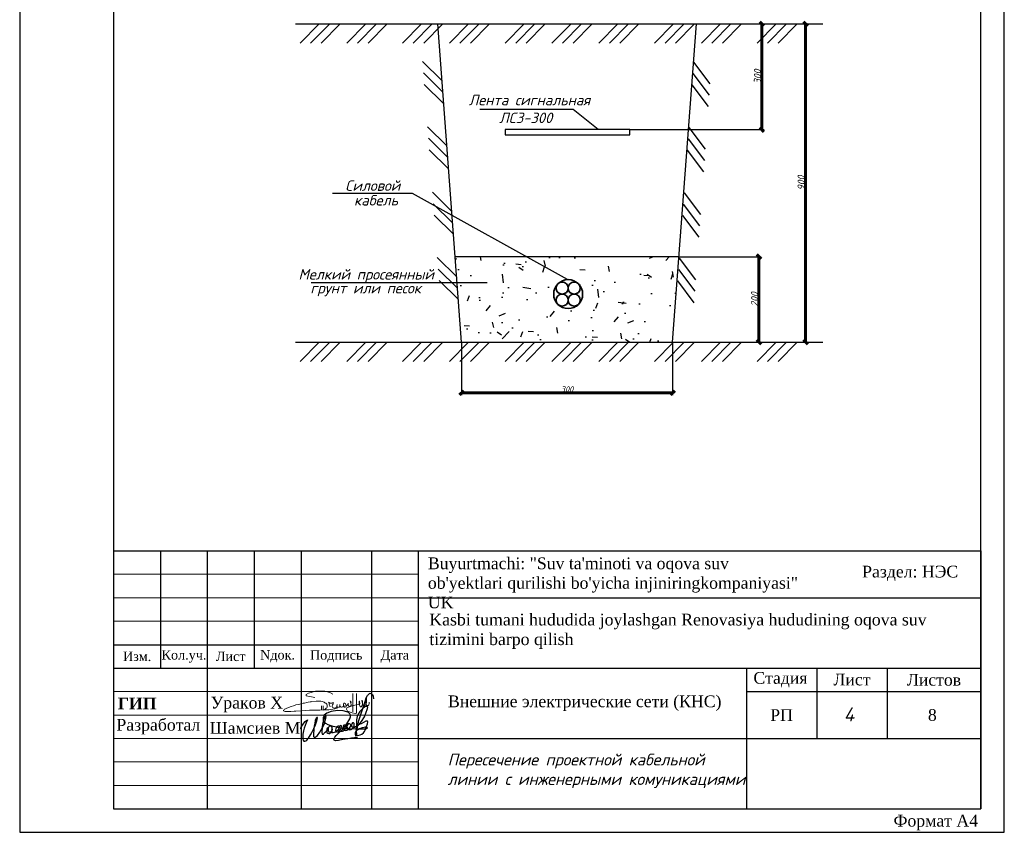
# Model space of a CAD drawing. Header units: metres. Extents: x 705573 to 711566, y 4301675 to 4311183.
# Tile 47 of 256: x 709773 to 709983, y 4301675 to 4301848. Entities that reach past the tile are written whole.
import ezdxf

# ---------------------------------------------------------------- set-up
doc = ezdxf.new("R2010")
doc.units = ezdxf.units.M
doc.header["$LTSCALE"] = 0.5
doc.header["$PDMODE"] = 35
doc.header["$PDSIZE"] = 0.3
for name, color, linetype, lineweight in [('Графа', 7, 'Continuous', 30), ('Графа 20', 7, 'Continuous', 20), ('ПЛАН', 250, 'Continuous', 30), ('Слой размерная', 7, 'Continuous', 13), ('Формат', 7, 'Continuous', 25)]:
    doc.layers.add(name, color=color, linetype=linetype, lineweight=lineweight)
doc.layers.add('Таблицы', color=7, linetype='Continuous')
doc.layers.add('Титульный лист', color=7, linetype='Continuous')
doc.styles.add('Arial UPS', font='times.ttf', dxfattribs={"height": 2.5})
doc.styles.add('ISO', font='isocpeui.ttf')
doc.styles.add('ISOCPEUR текстовый', font='isocpeur.ttf', dxfattribs={"width": 0.8, "oblique": 15})
doc.styles.get("Standard").update_dxf_attribs({"font": 'times.ttf'})
doc.styles.add('Style-RUSSIAN_1251 I 0.32289', font='isocpeui.ttf')
doc.styles.add('Times new roman', font='timesbd.ttf', dxfattribs={"height": 3})
doc.styles.add('ГОСТ1250', font='isocpeui.ttf', dxfattribs={"height": 1200})
doc.dimstyles.new('Copy of 1000_1', dxfattribs={"dimtxt": 1200, "dimasz": 900, "dimexe": 500, "dimexo": 100, "dimgap": 200, "dimtad": 1, "dimdec": 1, "dimlfac": 0.001, "dimzin": 0, "dimdsep": 46, "dimtxsty": 'ГОСТ1250', "dimblk": 'OBLIQUE', "dimcen": 0.09, "dimclrd": 1, "dimclre": 1, "dimclrt": 1, "dimadec": 0, "dimazin": 0, "dimtfac": 1, "dimtdec": 1, "dimtmove": 0, "dimatfit": 3, "dimldrblk": 'OBLIQUE', "dimfxl": 1, "dimtolj": 1, "dimtzin": 0, "dimlwe": -1, "dimarcsym": 0})

# ---------------------------------------------------------------- blocks, each defined once
blk = doc.blocks.new('fref')
at = {"lineweight": 35, "ltscale": 100}
for centre, radius in [((354788.7762435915, 84760.4824886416), 313.81439695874), ((354658.7665333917, 84890.49219884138), 130.0097101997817), ((354918.7859537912, 84890.49219884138), 130.0097101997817), ((354658.7665333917, 84630.47277844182), 130.0097101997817), ((354918.7859537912, 84630.47277844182), 130.0097101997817)]:
    blk.add_circle(centre, radius, dxfattribs=at)
blk = doc.blocks.new('_Oblique')
at = {"color": 0, "linetype": 'ByBlock', "lineweight": -2}
blk.add_line((-0.5, -0.5), (0.5, 0.5), dxfattribs=at)
blk = doc.blocks.new('*D156')
at = {"color": 1, "ltscale": 100, "transparency": 16777216}
for p, q in [((9551258.754780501, -726887.8078120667), (9551258.754780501, -738112.5468757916)), ((9596258.754780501, -726887.8078120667), (9596258.754780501, -738112.5468757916))]:
    blk.add_line(p, q, dxfattribs=at)
at = {"color": 1, "lineweight": -2, "ltscale": 100, "transparency": 16777216}
blk.add_line((9551258.754780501, -737612.5468757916), (9596258.754780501, -737612.5468757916), dxfattribs=at)
at = {"layer": 'Defpoints', "color": 0, "lineweight": 60, "ltscale": 100, "transparency": 16777216}
for p in [(9551258.754780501, -726787.8078120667), (9596258.754780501, -726787.8078120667), (9596258.754780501, -737612.5468757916)]:
    blk.add_point(p, dxfattribs=at)
at = {"color": 1, "lineweight": -2, "ltscale": 100, "transparency": 16777216, "xscale": 900, "yscale": 900, "zscale": 900, "rotation": 180}
blk.add_blockref('_Oblique', (9551258.754780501, -737612.5468757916), dxfattribs=at)
at = {"color": 1, "lineweight": -2, "ltscale": 100, "transparency": 16777216, "xscale": 900, "yscale": 900, "zscale": 900}
blk.add_blockref('_Oblique', (9596258.754780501, -737612.5468757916), dxfattribs=at)
at = {"color": 1, "ltscale": 100, "transparency": 16777216, "insert": (9573758.754780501, -736812.5468757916), "char_height": 1200, "attachment_point": 5, "style": 'ГОСТ1250'}
blk.add_mtext('\\A1;300', dxfattribs=at)
blk = doc.blocks.new('*D157')
at = {"color": 1, "ltscale": 100, "transparency": 16777216}
for p, q in [((9587234.139346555, -658933.3242392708), (9615790.323280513, -658933.3242392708)), ((9587234.139346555, -681483.085726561), (9615790.323280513, -681483.085726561))]:
    blk.add_line(p, q, dxfattribs=at)
at = {"color": 1, "lineweight": -2, "ltscale": 100, "transparency": 16777216}
blk.add_line((9615290.323280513, -681483.085726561), (9615290.323280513, -658933.3242392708), dxfattribs=at)
at = {"layer": 'Defpoints', "color": 0, "lineweight": 60, "ltscale": 100, "transparency": 16777216}
for p in [(9587134.139346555, -658933.3242392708), (9615290.323280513, -658933.3242392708), (9587134.139346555, -681483.085726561)]:
    blk.add_point(p, dxfattribs=at)
at = {"color": 1, "lineweight": -2, "ltscale": 100, "transparency": 16777216, "xscale": 900, "yscale": 900, "zscale": 900}
for p, rotation in [((9615290.323280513, -658933.3242392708), 90), ((9615290.323280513, -681483.085726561), 270)]:
    blk.add_blockref('_Oblique', p, dxfattribs=dict(at, rotation=rotation))
at = {"color": 1, "ltscale": 100, "transparency": 16777216, "insert": (9614340.323280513, -670208.2049829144), "char_height": 1200, "attachment_point": 5, "rotation": 90, "style": 'ГОСТ1250'}
blk.add_mtext('\\A1;{\\H1.25x;300}', dxfattribs=at)
blk = doc.blocks.new('*D158')
at = {"color": 1, "ltscale": 100, "transparency": 16777216}
for p, q in [((9597727.636407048, -708577.9759631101), (9615186.94309938, -708577.9759631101)), ((9596358.754780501, -726787.8078120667), (9615186.94309938, -726787.8078120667))]:
    blk.add_line(p, q, dxfattribs=at)
at = {"color": 1, "lineweight": -2, "ltscale": 100, "transparency": 16777216}
blk.add_line((9614686.94309938, -726787.8078120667), (9614686.94309938, -708577.9759631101), dxfattribs=at)
at = {"layer": 'Defpoints', "color": 0, "lineweight": 60, "ltscale": 100, "transparency": 16777216}
for p in [(9597627.636407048, -708577.9759631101), (9614686.94309938, -708577.9759631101), (9596258.754780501, -726787.8078120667)]:
    blk.add_point(p, dxfattribs=at)
at = {"color": 1, "lineweight": -2, "ltscale": 100, "transparency": 16777216, "xscale": 900, "yscale": 900, "zscale": 900}
for p, rotation in [((9614686.94309938, -708577.9759631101), 90), ((9614686.94309938, -726787.8078120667), 270)]:
    blk.add_blockref('_Oblique', p, dxfattribs=dict(at, rotation=rotation))
at = {"color": 1, "ltscale": 100, "transparency": 16777216, "insert": (9613736.94309938, -717682.8918875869), "char_height": 1200, "attachment_point": 5, "rotation": 90, "style": 'ГОСТ1250'}
blk.add_mtext('\\A1;{\\H1.25x;200}', dxfattribs=at)
blk = doc.blocks.new('*D159')
at = {"color": 1, "ltscale": 100, "transparency": 16777216}
for p, q in [((9624520.822069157, -658933.3242392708), (9624120.822069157, -658933.3242392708)), ((9624520.822069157, -726787.8078120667), (9624120.822069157, -726787.8078120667))]:
    blk.add_line(p, q, dxfattribs=at)
at = {"color": 1, "lineweight": -2, "ltscale": 100, "transparency": 16777216}
blk.add_line((9624620.822069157, -726787.8078120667), (9624620.822069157, -658933.3242392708), dxfattribs=at)
at = {"layer": 'Defpoints', "color": 0, "lineweight": 60, "ltscale": 100, "transparency": 16777216}
for p in [(9624620.822069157, -658933.3242392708), (9624620.822069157, -658933.3242392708), (9624620.822069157, -726787.8078120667)]:
    blk.add_point(p, dxfattribs=at)
at = {"color": 1, "lineweight": -2, "ltscale": 100, "transparency": 16777216, "xscale": 900, "yscale": 900, "zscale": 900}
for p, rotation in [((9624620.822069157, -658933.3242392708), 90), ((9624620.822069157, -726787.8078120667), 270)]:
    blk.add_blockref('_Oblique', p, dxfattribs=dict(at, rotation=rotation))
at = {"color": 1, "ltscale": 100, "transparency": 16777216, "insert": (9623670.822069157, -692860.5660256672), "char_height": 1200, "attachment_point": 5, "rotation": 90, "style": 'ГОСТ1250'}
blk.add_mtext('\\A1;{\\H1.25x;900}', dxfattribs=at)
blk = doc.blocks.new('A$C194E077B')
at = {"color": 5, "lineweight": 20}
for points in [[(-162.2544096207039, 199.7434229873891), (-240.4484645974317, 220.6954568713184), (-363.7708476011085, 241.0990534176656), (-363.7708476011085, 276.1616470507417), (-310.3631611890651, 306.9965891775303), (-248.3861532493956, 323.603278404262), (-145.3415479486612, 351.2139971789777), (-37.20661012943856, 351.2139971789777), (76.14627316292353, 351.2139971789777), (194.5864970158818, 319.4780348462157), (265.6846752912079, 278.4294824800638)], [(835.2751156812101, 300.1175734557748), (835.2751156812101, -170.9497752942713), (798.7631466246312, -176.9175655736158), (728.5535804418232, -165.4817502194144), (620.1258657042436, -121.4862891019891), (592.9732395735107, -75.04949680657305), (601.8662064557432, -42.03351798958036), (665.1668836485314, -20.08791127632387), (729.7600514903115, 6.524556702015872), (797.6828921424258, 16.8188391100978), (885.2531333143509, 35.54044824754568), (885.2531333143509, 35.54044824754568), (904.7859178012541, 45.17574729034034)], [(747.6666440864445, 298.6816550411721), (746.2527769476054, -137.625113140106)], [(42.05177246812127, -99.20019937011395), (83.06963820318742, -75.51852354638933), (95.62863474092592, -68.2675835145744), (110.4253241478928, -53.47089410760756), (122.3907353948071, -41.50548286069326), (130.8750715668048, -26.81018154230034), (136.7864069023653, -4.748777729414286), (136.7864069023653, 21.53364607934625), (124.8524340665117, 42.20389336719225), (109.6659834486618, 57.39034398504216), (99.92591582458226, 67.1304116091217), (80.30695065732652, 78.45742642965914), (58.30450778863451, 91.16054274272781), (13.0961304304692, 103.2740909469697), (-18.90538802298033, 111.8488719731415), (-86.595019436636, 111.8488719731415), (-126.6805462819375, 111.8488719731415), (-230.8532248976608, 105.0649502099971), (-248.8390005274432, 100.2456761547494), (-271.038254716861, 100.2456761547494), (-316.8142624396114, 87.98003185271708), (-347.8845914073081, 79.65476229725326), (-409.2683891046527, 69.94344542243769), (-436.2532585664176, 65.67426319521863), (-496.8529337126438, 49.43662917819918), (-542.8993285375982, 37.09853487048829), (-616.9775303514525, 24.26447264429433), (-665.3555747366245, 4.769887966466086), (-728.1785342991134, -12.06347331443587), (-786.7814659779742, -36.63670061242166), (-841.0117928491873, -57.69081082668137), (-858.5049702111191, -64.48227430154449), (-880.3153924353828, -77.07452744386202), (-894.0726033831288, -90.83173839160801), (-904.4079418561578, -101.167076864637), (-904.4079418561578, -112.2755301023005), (-893.9757900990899, -122.7076818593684), (-871.1194254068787, -130.2353718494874), (-840.4398756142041, -134.081221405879), (-808.3811494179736, -134.2097729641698), (-760.2624158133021, -134.2097729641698), (-736.7498630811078, -134.2097729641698), (-653.585880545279, -127.3688624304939), (-611.7686853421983, -123.9290597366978), (-490.563826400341, -116.1595425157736), (-388.5334769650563, -108.7773857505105), (-287.3057848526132, -101.6620965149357), (-158.1883137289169, -96.81179389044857), (-38.8776144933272, -96.81179389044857), (84.74035741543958, -89.47234771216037), (174.1118179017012, -89.47234771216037), (221.6060949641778, -81.85631366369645), (269.1003720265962, -75.20553888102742), (318.1073958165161, -67.04295659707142), (369.2320238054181, -63.11284620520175), (369.2320238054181, -63.11284620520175)], [(0, 0), (0, -92.172981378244)], [(41.15087875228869, 2.42133409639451), (41.23947148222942, -97.7932527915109)], [(203.088096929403, -24.0591691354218), (196.4213109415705, 0.8216148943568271), (190.8937137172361, 21.45088857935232), (184.7601887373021, 44.34151543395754), (184.7601887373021, 65.27444187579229), (175.5787288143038, 81.17719695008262), (168.5294168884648, 93.38696336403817), (188.5064732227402, 73.40990702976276), (200.4919787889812, 70.19840049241), (219.7813791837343, 70.19840049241), (241.5791639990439, 70.19840049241), (258.7997285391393, 74.8126368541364), (272.1971487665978, 78.4024647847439), (279.1524812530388, 90.44945403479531), (279.1524812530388, 70.04889638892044), (274.1359315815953, 51.32687813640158), (262.4684565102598, 26.24771665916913), (251.8804355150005, -0.2958822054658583), (251.8804355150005, -16.47008694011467), (261.2771289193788, -32.74563733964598), (282.259291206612, -44.85969438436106), (302.7043217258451, -50.33792380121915), (328.7434857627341, -43.36075082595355), (346.7897109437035, -32.94175785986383), (360.7508457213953, -18.98062308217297), (368.155257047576, -6.155806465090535), (370.6627580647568, 33.08915586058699), (368.155257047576, -6.155806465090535), (372.2777313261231, -21.54108992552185), (382.0610925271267, -27.18951614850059), (392.163115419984, -33.02192178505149), (406.2885427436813, -29.23702494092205), (418.3444147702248, -26.00666376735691), (432.7706854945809, -11.58039304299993), (437.5745841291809, -3.259796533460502), (437.5745841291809, 38.88784123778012), (437.5745841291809, -3.259796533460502), (452.5390460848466, -18.2242584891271), (463.8060653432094, -24.72927509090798), (477.4434255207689, -24.72927509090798), (504.2163590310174, -20.03774645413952), (520.7946595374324, -3.459445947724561), (527.8734682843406, 8.801410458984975), (524.1269463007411, 22.78362085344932), (521.7185289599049, 40.9794443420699), (521.7185289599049, 47.73200879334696), (525.9580116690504, 54.5381206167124), (534.7997369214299, 63.37984586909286), (549.1751194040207, 63.37984586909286), (568.560710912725, 48.85369395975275), (579.0630990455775, 24.73178537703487), (585.3898042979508, 1.120199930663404), (580.3427368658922, -17.71571215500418), (565.4721935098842, -26.30122436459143), (548.660719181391, -26.30122436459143), (530.5041369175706, -8.144642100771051), (527.8734682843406, 8.801410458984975)], [(592.8985166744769, 1.864389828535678), (614.8021364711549, 19.86218934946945), (620.7994601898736, 30.24985873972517), (635.0700924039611, 44.52049095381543), (637.1924162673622, 69.8023532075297), (635.0700924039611, 44.52049095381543), (635.0700924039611, 19.37587776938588), (645.8683202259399, 0.672798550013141), (664.0536994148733, -9.826535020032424), (679.5393743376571, -9.826535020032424), (701.1637827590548, 0.2518442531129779), (704.6022413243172, 13.08434631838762), (704.6022413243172, 34.95036695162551), (698.5661520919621, 65.94750181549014), (686.3942246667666, 94.19598949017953), (679.7147308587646, 121.9397105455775)], [(681.6744153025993, 122.8952947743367), (690.7926054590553, 107.1021261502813), (705.0528414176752, 87.22385435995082), (717.383672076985, 87.22385435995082)], [(898.0572597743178, 116.2493360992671), (898.0572597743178, 60.11319226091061), (905.7786058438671, 31.29673642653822), (917.1929428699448, -11.30214928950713)], [(909.9510945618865, 54.70704719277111), (903.4646544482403, 116.2431989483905)], [(951.5736010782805, -13.16716199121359), (967.4217099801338, 14.28256783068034), (977.8299313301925, 53.12657872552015), (977.8299313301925, 112.2285032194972), (972.6938103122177, 131.3967678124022)], [(962.3765172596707, 113.5266920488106), (966.7742989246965, 97.11394743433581), (977.8299313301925, 53.12657872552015), (986.705751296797, 20.00156765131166), (1013.03803035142, 4.798619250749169), (1031.839896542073, 9.836564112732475), (1060.60747799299, 38.6041455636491), (1075.853176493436, 95.50186696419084), (1075.853176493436, 122.5859678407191), (1073.676376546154, 180.1113364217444)], [(1063.925040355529, 182.080066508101), (1055.681247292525, 151.3138119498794), (1045.44982268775, 113.1296154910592), (1045.44982268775, 80.16596012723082), (1054.694882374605, 45.66292765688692), (1069.736477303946, 19.61012101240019), (1087.975179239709, 9.080001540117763), (1109.252766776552, 9.080001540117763), (1131.614045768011, 31.44128053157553), (1138.474853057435, 57.04616191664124), (1138.474853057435, 93.35557849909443)]]:
    blk.add_lwpolyline(points, dxfattribs=at)
for centre, radius, start, end in [((680.8262248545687, 122.1475150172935), 1.130752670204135, 41.39997294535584, 190.5897412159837), ((900.7601133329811, 115.5028211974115), 2.804050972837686, 15.30983531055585, 164.5601084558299), ((899.2257711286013, 54.35408662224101), 10.73112966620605, 301.2070641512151, 10.14962501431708), ((978.7416052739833, 116.0060813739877), 16.55184210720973, 111.9119975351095, 188.6150681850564), ((1068.241640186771, 178.3265749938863), 5.720291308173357, 18.18012315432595, 138.9914690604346), ((934.8374322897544, -3.86241744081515), 19.14882808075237, 202.8625354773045, 330.9274189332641)]:
    blk.add_arc(centre, radius, start, end, dxfattribs=at)
blk = doc.blocks.new('подпись')
at = {"color": 5, "lineweight": 25, "ltscale": 100}
for points in [[(0, 0), (-197.0712032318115, 125.8245334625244), (-197.0712032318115, 308.8420372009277), (-123.1695022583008, 590.9940223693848), (566.5797119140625, 1631.906074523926), (952.5108184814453, 2108.51415681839), (1272.751525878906, 2413.543329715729), (1527.301830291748, 2588.935104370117), (1215.272424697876, 1792.04639005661), (927.8769187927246, 1029.4734582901), (653.3010272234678, 300.9159884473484), (451.621509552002, -350.7835488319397), (336.6633071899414, -1265.871067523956), (279.1842060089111, -1948.373841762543), (312.0294075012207, -2489.800623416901), (402.3537082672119, -2825.332713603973), (550.157112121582, -3092.233239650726), (837.5526161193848, -3149.426209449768), (1108.525522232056, -3069.356051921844), (1379.498426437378, -2844.397037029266), (1822.90863609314, -2348.724630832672), (2373.065746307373, -1422.198518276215), (2701.517753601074, -819.7659020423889), (3274.256093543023, 230.7262517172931), (3711.507671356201, 1254.432473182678), (3949.635375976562, 2043.695457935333), (4122.072679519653, 2646.128074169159), (4211.07577907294, 2957.072220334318), (4211.07577907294, 3164.677668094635), (4039.959678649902, 3164.677668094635), (3851.099775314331, 2974.03443479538), (3637.60597038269, 2341.09890127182), (3506.225168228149, 1673.847585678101), (3350.210464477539, 976.0933527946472), (3274.256093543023, 230.7262517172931), (3120.294061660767, -1414.5727891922), (3120.294061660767, -1856.865089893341), (3317.365264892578, -2036.069728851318), (3604.760770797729, -2047.508322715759), (3851.099775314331, -1891.180871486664), (4171.340480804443, -1589.964563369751), (4828.244493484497, -735.8828797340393), (5197.753000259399, -125.8245339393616), (5526.205007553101, 552.8653755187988), (5977.826515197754, 1353.566954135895), (6150.263818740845, 1952.186706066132), (6273.433320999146, 2417.356194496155), (6429.448024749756, 2974.03443479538), (6478.715826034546, 3340.069442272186), (6421.236724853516, 3530.712675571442), (6214.091792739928, 3468.258297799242), (6043.516918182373, 3206.61917924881), (5854.657012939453, 2707.133908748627), (5739.698810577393, 2219.087232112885), (5542.627607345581, 1395.508465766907), (5452.30330657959, 720.6314206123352), (5411.24680519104, -823.5787668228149), (5460.51460647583, -1292.561120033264), (5616.529308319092, -1292.561120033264), (5821.811813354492, -1223.929555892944), (5928.558715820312, -1113.356481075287), (6273.433320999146, -758.7600674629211), (6626.519227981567, -457.5437593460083), (6987.816434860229, -3.812864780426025), (7045.29553604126, 320.2806315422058), (6938.548635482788, 430.8537063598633), (6798.956531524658, 331.7192254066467), (6708.632230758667, 53.38010501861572), (6700.420930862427, -324.0934963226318), (6716.843530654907, -835.0173606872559), (6954.971235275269, -991.3448119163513), (7217.732839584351, -1090.479292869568), (7529.762245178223, -1056.163511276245), (7693.988248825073, -915.0875186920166), (7833.580352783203, -793.075849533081), (8038.862855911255, -514.73672914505), (8112.764556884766, -293.5905790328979), (8145.609758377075, 53.38010501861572), (8129.187158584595, 575.7425637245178), (7964.961154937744, 831.2044959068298), (7710.410848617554, 907.4617891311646), (7406.592742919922, 861.7074131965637), (7217.732839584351, 697.7542328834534), (7053.5068359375, 350.7835488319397), (7012.450336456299, -3.812864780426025), (7053.5068359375, -324.0934963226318), (7209.52153968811, -671.0641803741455), (7455.860544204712, -747.3214735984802), (7693.988248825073, -659.6255865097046), (7882.848152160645, -514.73672914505), (8055.285455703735, -369.8478722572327), (8145.609758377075, -202.0818271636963), (8211.300159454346, -3.812864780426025), (8129.187158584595, 64.81869888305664), (7973.172454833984, -160.1403160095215), (7989.595054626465, -468.9823532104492), (8055.285455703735, -770.1986613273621), (8416.582662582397, -823.5787668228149), (8712.189468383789, -758.7600674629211), (8966.73977470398, -636.7483983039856), (9229.501379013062, -457.5437593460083), (9508.685585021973, -224.9590148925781), (9779.658489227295, -15.25145864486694), (9976.729692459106, 285.9648494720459), (10034.20879364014, 629.1226687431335), (9976.729692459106, 831.2044959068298), (9705.756788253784, 907.4617891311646), (9467.629083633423, 785.450119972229), (9278.769180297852, 552.8653755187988), (9098.12057685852, 198.2689623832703), (9040.64147567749, -148.7017216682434), (9089.90927696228, -434.6665716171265), (9369.093481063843, -602.4326167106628), (9705.756788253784, -648.1869926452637), (9911.039291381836, -480.4209475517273), (10173.80089759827, -224.9590148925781), (10420.13990211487, 41.9415111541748), (10510.46420288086, 297.4034433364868), (10584.36590576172, 697.7542328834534), (10567.94330406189, 918.9003829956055), (10420.13990211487, 1029.4734582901), (10206.64609718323, 976.0933527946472), (10009.57489395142, 697.7542328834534), (9886.405391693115, 419.4151124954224), (9853.560190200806, 19.06432294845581), (9886.405391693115, -270.713390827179), (10108.110496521, -434.6665716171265), (10411.92860221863, -457.5437593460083), (10855.33880996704, -457.5437593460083), (11085.25521469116, -346.9706840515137), (11274.11511802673, -148.7017216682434), (11545.0880241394, 87.69588708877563), (11791.42702865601, 343.1578192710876), (11865.32872962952, 529.988187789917), (11799.63832855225, 896.0231952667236), (11520.45412254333, 1098.105021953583), (11241.26991844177, 1098.105021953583), (11052.41001319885, 907.4617891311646), (10962.08571243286, 552.8653755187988), (11019.56481361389, 186.8303680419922), (11274.11511802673, -190.6432332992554), (11610.77842521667, -270.713390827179), (12013.13213348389, -205.8946919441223), (12284.10503768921, -45.75437593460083), (12596.13444328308, 209.7075562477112), (12842.47344779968, 507.110999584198), (13055.96725273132, 896.0231952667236), (13064.17855262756, 1239.181014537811), (12932.79775047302, 1437.449976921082), (12686.45874595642, 1509.89440536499), (12407.27453994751, 1509.89440536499), (12169.14683532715, 1250.619608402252), (12045.97733306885, 945.5904355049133), (12070.61123466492, 358.4092779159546), (12292.31633758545, 91.50875186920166), (12686.45874595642, -76.25729322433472), (13105.23505401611, -7.625729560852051), (13524.01136207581, 259.274796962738), (13778.56166648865, 480.4209470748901), (13959.21026992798, 751.1343379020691), (13992.05547142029, 1162.923721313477), (14008.47807121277, 1574.713104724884), (13827.82946777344, 1742.47914981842), (13548.64526176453, 1719.601961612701), (13302.30625724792, 1475.57862329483), (13261.24975585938, 1174.362315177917), (13326.94015884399, 716.8185558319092), (13638.96956443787, 594.8068866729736), (14016.68937110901, 648.1869921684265), (14361.56397819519, 781.637255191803), (14731.07248497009, 960.8418941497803), (15125.21489334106, 1227.74242067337), (15511.14599990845, 1540.397322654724), (15954.55620956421, 2142.82993888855), (16685.36192321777, 3313.379389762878), (17038.4478302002, 4339.039983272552), (17547.54843902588, 5551.530945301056), (17580.39364051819, 6031.951892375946), (17391.53373718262, 6142.524967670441), (17194.46253204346, 6142.524967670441), (16833.16532516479, 5990.010381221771), (16192.68391418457, 5479.086516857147), (15461.87819862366, 4777.519419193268), (15067.73579216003, 4041.636539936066), (14772.12898635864, 3423.952465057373), (14616.11428260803, 2546.993593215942), (14575.05778312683, 1574.713104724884), (14534.00128173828, -259.274796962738), (14624.32558250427, -1303.999713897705), (14607.90298271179, -1570.900240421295), (14509.36738014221, -1795.859255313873), (14377.98657798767, -1750.104879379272), (14377.98657798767, -1448.88857126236), (14821.39678764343, 583.3682928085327), (15034.89059066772, 1498.455811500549), (15240.17309570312, 2360.163224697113), (16053.09181022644, 5013.917028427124), (16857.79922676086, 7446.524681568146), (17202.67383384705, 8388.30225276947), (17547.54843902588, 9017.424921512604), (17941.69084739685, 9474.968680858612), (18171.60725212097, 9646.547590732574), (18573.96096038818, 9474.968680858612), (18828.51126480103, 9333.892688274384), (19058.42766952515, 8845.846012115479), (19148.75197029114, 8159.530373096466)], [(14813.18548774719, -2173.332856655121), (13228.40455627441, -2295.344525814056), (12275.89373779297, -2455.484841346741), (10970.2970123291, -2714.759638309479), (9779.658489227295, -2958.78297662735), (9016.00757408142, -3057.917457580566), (8613.653867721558, -2878.712818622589), (8515.118265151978, -2554.619322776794), (8818.93637084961, -2032.256864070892), (9180.233577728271, -1589.964563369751), (9599.009885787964, -1128.607939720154), (10953.87441253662, 61.00583457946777), (11536.87672424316, 781.637255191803), (12275.89373779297, 1910.245194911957), (12784.994348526, 2794.829795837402), (12982.06555175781, 3378.198089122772), (13006.69945144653, 3778.548878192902), (12842.47344779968, 4163.648209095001), (12440.11974143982, 4483.928840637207), (11980.28693199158, 4724.139314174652), (11052.41001319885, 4945.285464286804), (9525.108184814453, 5029.168487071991), (7850.002952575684, 4785.14514875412), (6725.054830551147, 4361.917171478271), (5977.826515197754, 3759.484554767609), (5698.642311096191, 3115.110427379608), (5715.064910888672, 2554.619322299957), (5854.657012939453, 2131.391345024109), (6339.123723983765, 1670.034720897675), (6963.182535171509, 1284.935390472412), (8030.651556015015, 945.5904355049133), (9984.940994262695, 480.4209470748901), (11405.49592018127, 251.649067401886), (12850.68474960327, 209.7075562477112), (14312.2961769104, 152.5145864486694), (14780.34028625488, 175.3917741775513)], [(14755.70638656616, 171.5789093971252), (16102.35961151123, 122.0116691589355), (16866.0105266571, 194.4560976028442), (17342.26593589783, 293.5905785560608), (17531.1258392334, 404.1636538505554), (17416.16763687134, 522.3624582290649), (16972.75742912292, 571.9296989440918), (16603.24892044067, 552.8653755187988), (16118.78221130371, 434.6665711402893), (15404.39909744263, 152.5145864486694), (14944.56628990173, -64.8186993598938), (14607.90298271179, -266.9005265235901), (14369.77527809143, -476.6080827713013), (14238.39447593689, -785.450119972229), (14205.54927444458, -1216.303826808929), (14353.35267829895, -1502.268676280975), (14977.41148948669, -1605.216022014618), (15593.25900268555, -1452.701435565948), (16003.82400894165, -1265.871067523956), (16422.60031700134, -926.5261125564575), (16726.41842460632, -556.678240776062), (16907.06702804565, -175.3917746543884), (17104.13823127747, 362.2221426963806), (17284.7868347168, 823.5787663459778), (17531.1258392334, 1521.332999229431), (17637.87274169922, 2009.379675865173), (17498.28063774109, 2238.151555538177), (17104.13823127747, 2219.087232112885), (16463.65681838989, 1841.613630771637), (15823.17540550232, 1502.268676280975), (15437.24429893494, 1372.631277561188), (15346.9199962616, 1349.754089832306), (15305.8634967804, 1349.754089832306)]]:
    blk.add_lwpolyline(points, dxfattribs=at)
blk = doc.blocks.new('shtamp')
at = {"layer": 'Графа'}
for p, q in [((-958.6378048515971, -109.4023690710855), (-773.6378048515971, -109.4023690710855)), ((-958.6378048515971, -109.4023690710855), (-958.6378048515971, -164.4023690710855)), ((-948.6378048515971, -109.4023690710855), (-948.6378048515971, -134.4023690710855)), ((-938.6378048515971, -109.4023690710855), (-938.6378048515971, -164.4023690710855)), ((-928.6378048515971, -109.4023690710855), (-928.6378048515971, -134.4023690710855)), ((-918.6378048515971, -109.4023690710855), (-918.6378048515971, -164.4023690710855)), ((-903.6378048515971, -109.4023690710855), (-903.6378048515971, -164.4023690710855)), ((-893.6378048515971, -109.4023690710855), (-893.6378048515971, -164.4023690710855)), ((-773.6378048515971, -109.4023690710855), (-773.6378048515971, -164.4023690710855)), ((-893.6378048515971, -119.4023690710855), (-773.6378048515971, -119.4023690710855)), ((-958.6378048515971, -129.4023690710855), (-893.6378048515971, -129.4023690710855)), ((-958.6378048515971, -134.4023690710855), (-773.6378048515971, -134.4023690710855)), ((-823.6378048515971, -134.4023690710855), (-823.6378048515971, -164.4023690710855)), ((-808.6378048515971, -134.4023690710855), (-808.6378048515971, -149.4023690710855)), ((-793.6378048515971, -134.4023690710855), (-793.6378048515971, -149.4023690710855)), ((-823.6378048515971, -139.4023690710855), (-773.6378048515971, -139.4023690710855)), ((-893.6378048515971, -149.4023690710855), (-773.6378048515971, -149.4023690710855)), ((-958.6378048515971, -164.4023690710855), (-773.6378048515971, -164.4023690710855))]:
    blk.add_line(p, q, dxfattribs=at)
at = {"layer": 'Графа 20'}
for p, q in [((-958.6378048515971, -114.4023690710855), (-893.6378048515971, -114.4023690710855)), ((-958.6378048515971, -119.4023690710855), (-893.6378048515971, -119.4023690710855)), ((-958.6378048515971, -124.4023690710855), (-893.6378048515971, -124.4023690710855)), ((-958.6378048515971, -139.4023690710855), (-893.6378048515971, -139.4023690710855)), ((-958.6378048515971, -144.4023690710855), (-893.6378048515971, -144.4023690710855)), ((-958.6378048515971, -149.4023690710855), (-893.6378048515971, -149.4023690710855)), ((-958.6378048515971, -154.4023690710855), (-893.6378048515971, -154.4023690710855)), ((-958.6378048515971, -159.4023690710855), (-893.6378048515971, -159.4023690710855))]:
    blk.add_line(p, q, dxfattribs=at)
at = {"color": 7, "lineweight": 30, "xscale": 0.008941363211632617, "yscale": 0.008941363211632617, "zscale": 0.008941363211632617}
blk.add_blockref('A$C194E077B', (-914.2554256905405, -142.4718980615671), dxfattribs=at)
at = {"color": 0, "linetype": 'ByBlock', "lineweight": 25, "xscale": 0.0008018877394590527, "yscale": 0.0008018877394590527, "zscale": 0.0008018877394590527}
blk.add_blockref('подпись', (-918.5006934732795, -147.4725067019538), dxfattribs=at)
at = {"layer": 'ПЛАН', "color": 18, "lineweight": 9, "true_color": 0x000000, "insert": (-957.7299316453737, -140.6803973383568), "char_height": 2.5, "width": 7.35666897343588, "attachment_point": 1, "line_spacing_factor": 0.6, "style": 'Times new roman'}
blk.add_mtext('ГИП', dxfattribs=at)
at = {"layer": 'Слой размерная', "color": 7, "linetype": 'Continuous', "lineweight": 20, "char_height": 2.499999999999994, "attachment_point": 5}
for s, insert, width in [('{\\fISOCPEUR|b1|i1|c204|p34;\\H0.8333x;\\C256; }Раздел: НЭС', (-789.3784458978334, -114.1848670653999), 21.2007754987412), ('{\\fTimes New Roman|b0|i0|c204|p18;Стадия}', (-816.3871204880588, -136.8518193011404, -293.7216020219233), 20.00000000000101), ('{\\fTimes New Roman|b0|i0|c204|p18;Лист}', (-801.1378048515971, -136.8518193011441, -293.7216020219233), 14.99999999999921), ('{\\fTimes New Roman|b0|i0|c204|p18;Листов}', (-783.6378048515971, -136.9023690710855, -293.7216020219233), 19.99999999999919)]:
    blk.add_mtext(s, dxfattribs=dict(at, insert=insert, width=width))
at = {"layer": 'Слой размерная', "color": 7, "lineweight": 20, "attachment_point": 5}
for s, insert, char_height, width in [('{\\fTimes New Roman|b0|i0|c204|p18;Изм.}', (-953.5945657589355, -131.9023690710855), 1.999999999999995, 10.08647818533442), ('{\\fTimes New Roman|b0|i0|c204|p18;Кол.уч.}', (-943.5945657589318, -131.9023690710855), 1.999999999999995, 9.913521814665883), ('{\\fTimes New Roman|b0|i0|c204|p18;Лист}', (-933.6378048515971, -131.9023690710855), 1.999999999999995, 10.00000000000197), ('{\\fTimes New Roman|b0|i0|c0|p18;N\\fTimes New Roman|b0|i0|c204|p18;док.}', (-923.6378048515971, -131.8564921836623), 1.999999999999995, 9.999999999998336), ('{\\fTimes New Roman|b0|i0|c204|p18;Подпись}', (-911.1378048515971, -131.9023690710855), 1.999999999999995, 15.00000000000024), ('{\\fTimes New Roman|b0|i0|c204|p18;Дата}', (-898.6378048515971, -131.9023690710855), 1.999999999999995, 10.00000000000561), ('8', (-783.9873211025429, -144.4023690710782, -293.7216020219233), 2.499999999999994, 19.99999999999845), ('{\\fTimes New Roman|b0|i0|c204|p18;РП}', (-816.150231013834, -144.4023690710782, -293.7216020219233), 2.499999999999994, 19.99999999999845)]:
    blk.add_mtext(s, dxfattribs=dict(at, insert=insert, char_height=char_height, width=width))
at = {"layer": 'Таблицы', "ltscale": 0.6, "insert": (-858.1303083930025, -141.8879764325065), "char_height": 2.5, "width": 68.98500708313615, "attachment_point": 5, "style": 'ISOCPEUR текстовый'}
blk.add_mtext('{\\fTimes New Roman|b0|i0|c204|p18;\\Q0;\\W1;\\C7;Внешние электрические сети\\fTimes New Roman|b0|i0|c0|p18; \\fTimes New Roman|b0|i0|c204|p18;(КНС)}', dxfattribs=at)
at = {"layer": 'Титульный лист', "linetype": 'Continuous', "ltscale": 1000, "char_height": 2.5, "attachment_point": 1, "style": 'Arial UPS'}
for s, insert, width in [('\\pxql;{\\C7;Buyurtmachi: "Suv ta\'minoti va oqova suv ob\'yektlari qurilishi bo\'yicha injiniringkompaniyasi" UK}', (-891.5750112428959, -110.8050746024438), 80.04067997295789), ('\\pxql;{\\H1.00436x;\\C7;Kasbi tumani hududida joylashgan Renovasiya hududining oqova suv\\Ptizimini barpo\\C256; qilish}', (-891.2776333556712, -122.7888573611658), 134.0403719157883)]:
    blk.add_mtext(s, dxfattribs=dict(at, insert=insert, width=width))
at = {"layer": 'Формат', "color": 7, "ltscale": 100, "char_height": 2.5, "width": 20, "attachment_point": 5}
for s, insert in [('Ураков Х', (-930.1802128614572, -142.1670217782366)), ('Разработал', (-949.0782940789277, -146.888114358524)), ('Шамсиев М', (-928.4338633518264, -147.1670217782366))]:
    blk.add_mtext(s, dxfattribs=dict(at, insert=insert))
blk = doc.blocks.new('йу')
h = blk.add_hatch()
h.set_pattern_fill('AR-CONC', color=256, scale=75, style=0)
h.set_pattern_definition([(49.99999999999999, (4555553.486584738, -1983872.012485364), (13663.8501747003, -1195.431415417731), [1428.75, -15716.25]), (355, (4555553.486584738, -1983872.012485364), (-2643.211948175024, 14329.2482161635), [1143, -12573]), (100.4509999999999, (4556692.136584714, -1983971.631235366), (11020.68762494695, 13133.75158652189), [1214.25, -13356.75]), (46.18420000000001, (4555553.486584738, -1980062.012485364), (20330.92806690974, -3153.174594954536), [2143.125, -23574.375]), (96.63559999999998, (4557247.729084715, -1980324.77498536), (17805.31758496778, 18556.91669175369), [1821.374999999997, -20035.12499999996]), (351.1840000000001, (4555553.486584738, -1980062.012485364), (17805.34543604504, 18556.88383954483), [1714.5, -18859.5]), (21, (4557458.486584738, -1981014.512485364), (11371.11598765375, -7669.913888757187), [1428.75, -15716.25]), (326.0000000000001, (4557458.486584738, -1981014.512485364), (4635.15212607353, 13814.09745917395), [1143, -12573]), (71.4514, (4558406.074084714, -1981653.669985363), (16006.23680775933, 6144.214328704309), [1214.25, -13356.75]), (37.49999999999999, (4555553.486584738, -1983872.012485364), (231.6452437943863, 6341.627915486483), [0, -12420.6, 0, -12763.5, 0, -12620.625]), (7.499999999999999, (4555553.486584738, -1983872.012485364), (5011.474688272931, 7513.543111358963), [0, -7277.099999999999, 0, -12134.85, 0, -4810.124999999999]), (327.5, (4551305.336584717, -1983872.012485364), (10169.29463751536, -429.6557994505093), [0, -4762.5, 0, -14859, 0, -19716.75]), (317.5, (4549400.336584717, -1983872.012485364), (11109.68860395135, 1906.986827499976), [0, -6191.25, 0, -9867.9, 0, -14001.75])])
h.paths.add_polyline_path([(9597627.636407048, -708577.9759631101), (9565044.659759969, -708577.9759631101), (9573848.025070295, -713468.5231267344, -0.2066178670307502), (9576137.433301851, -714335.2273881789, -0.01931505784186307), (9576207.307381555, -714405.1014678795, -0.1947577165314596), (9577077.222523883, -716553.7166335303, -0.1947577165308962), (9576207.307381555, -718702.3317991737, -0.01931505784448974), (9576137.433301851, -718772.2058788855, -0.4048724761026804), (9571840.20297061, -718772.2058789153, -0.01931505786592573), (9571770.328890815, -718702.331799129, -0.1947577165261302), (9570900.413748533, -716553.7166335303, -0.1947577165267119), (9571770.328890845, -714405.1014679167, -0.01931505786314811), (9571840.20297061, -714335.2273881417, -0.1829501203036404), (9573848.025070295, -713468.5231267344), (9565044.659759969, -708577.9759631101), (9549889.87315397, -708577.9759631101), (9551258.754780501, -726787.8078120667), (9596258.754780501, -726787.8078120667)])
for p, q in [((9515821.435478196, -658933.3242392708), (9628327.22911276, -658933.3242392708)), ((9520875.29271616, -658933.3242392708), (9516808.422656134, -663066.0798614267)), ((9523125.29271616, -658933.3242392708), (9519058.422656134, -663066.0798614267)), ((9525375.29271616, -658933.3242392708), (9521308.422656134, -663066.0798614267)), ((9530867.550710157, -658933.3242392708), (9526800.68065013, -663066.0798614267)), ((9533117.550710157, -658933.3242392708), (9529050.68065013, -663066.0798614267)), ((9535367.550710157, -658933.3242392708), (9531300.68065013, -663066.0798614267)), ((9542742.147818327, -658933.3242392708), (9538675.277758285, -663066.0798614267)), ((9544992.147818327, -658933.3242392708), (9540925.277758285, -663066.0798614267)), ((9547242.147818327, -658933.3242392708), (9543175.277758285, -663066.0798614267)), ((9552734.405812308, -658933.3242392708), (9548667.535752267, -663066.0798614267)), ((9554984.405812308, -658933.3242392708), (9550917.535752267, -663066.0798614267)), ((9557234.405812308, -658933.3242392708), (9553167.535752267, -663066.0798614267)), ((9564609.002920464, -658933.3242392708), (9560542.132860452, -663066.0798614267)), ((9566859.002920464, -658933.3242392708), (9562792.132860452, -663066.0798614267)), ((9569109.002920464, -658933.3242392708), (9565042.132860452, -663066.0798614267)), ((9574601.260914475, -658933.3242392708), (9570534.390854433, -663066.0798614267)), ((9576851.260914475, -658933.3242392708), (9572784.390854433, -663066.0798614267)), ((9579101.260914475, -658933.3242392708), (9575034.390854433, -663066.0798614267)), ((9584593.518908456, -658933.3242392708), (9580526.648848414, -663066.0798614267)), ((9586843.518908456, -658933.3242392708), (9582776.648848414, -663066.0798614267)), ((9589093.518908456, -658933.3242392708), (9585026.648848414, -663066.0798614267)), ((9596468.116016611, -658933.3242392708), (9592401.245956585, -663066.0798614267)), ((9598718.116016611, -658933.3242392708), (9594651.245956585, -663066.0798614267)), ((9600968.116016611, -658933.3242392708), (9596901.245956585, -663066.0798614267)), ((9606460.374010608, -658933.3242392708), (9602393.503950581, -663066.0798614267)), ((9608710.374010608, -658933.3242392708), (9604643.503950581, -663066.0798614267)), ((9610960.374010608, -658933.3242392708), (9606893.503950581, -663066.0798614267)), ((9618334.971118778, -658933.3242392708), (9614268.101058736, -663066.0798614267)), ((9620584.971118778, -658933.3242392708), (9616518.101058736, -663066.0798614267)), ((9622834.971118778, -658933.3242392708), (9618768.101058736, -663066.0798614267)), ((9542935.129896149, -666971.0298813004), (9547067.885518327, -671037.8999413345)), ((9600747.663111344, -667073.1733944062), (9604234.38856922, -671705.8666390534)), ((9543117.779784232, -669400.7679130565), (9547250.53540638, -673467.6379730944)), ((9600569.42365396, -669503.2389450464), (9604056.149111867, -674135.9321896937)), ((9543300.429672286, -671830.5059448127), (9547433.185294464, -675897.3760048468)), ((9600391.184196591, -671933.3044956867), (9603877.909654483, -676565.9977403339)), ((9543982.847211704, -680908.5068489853), (9548115.602833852, -684975.3769090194)), ((9599725.244933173, -681012.529077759), (9603211.97039105, -685645.2223224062)), ((9544165.497099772, -683338.2448807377), (9548298.252721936, -687405.1149407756)), ((9599547.00547579, -683442.5946283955), (9603033.730933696, -688075.2878730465)), ((9544348.14698784, -685767.9829124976), (9548480.902610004, -689834.8529725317)), ((9599368.76601842, -685872.6601790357), (9602855.491476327, -690505.353423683)), ((9545030.564527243, -694845.9838166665), (9549163.320149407, -698912.8538767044)), ((9598702.826755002, -694951.8847611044), (9602189.552212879, -699584.5780057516)), ((9545213.214415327, -697275.7218484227), (9549345.970037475, -701342.5919084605)), ((9598524.587297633, -697381.9503117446), (9602011.312755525, -702014.6435563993)), ((9545395.86430338, -699705.4598801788), (9549528.619925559, -703772.3299402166)), ((9598346.34784025, -699812.0158623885), (9601833.073298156, -704444.7091070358)), ((9546078.281842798, -708783.4607843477), (9550211.037464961, -712850.3308443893)), ((9597680.408576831, -708891.2404444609), (9601167.134034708, -713523.9336891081)), ((9546260.931730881, -711213.1988161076), (9550393.68735303, -715280.068876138)), ((9597502.169119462, -711321.3059951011), (9600988.894577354, -715953.9992397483)), ((9546443.581618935, -713642.9368478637), (9550576.337241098, -717709.8069079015)), ((9597323.929662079, -713751.3715457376), (9600810.655119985, -718384.0647903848)), ((9515821.435478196, -726787.8078120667), (9628327.22911276, -726787.8078120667)), ((9520875.29271616, -726787.8078120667), (9516808.422656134, -730920.5634342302)), ((9523125.29271616, -726787.8078120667), (9519058.422656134, -730920.5634342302)), ((9525375.29271616, -726787.8078120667), (9521308.422656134, -730920.5634342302)), ((9530867.550710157, -726787.8078120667), (9526800.68065013, -730920.5634342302)), ((9533117.550710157, -726787.8078120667), (9529050.68065013, -730920.5634342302)), ((9535367.550710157, -726787.8078120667), (9531300.68065013, -730920.5634342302)), ((9542742.147818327, -726787.8078120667), (9538675.277758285, -730920.5634342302)), ((9544992.147818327, -726787.8078120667), (9540925.277758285, -730920.5634342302)), ((9547242.147818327, -726787.8078120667), (9543175.277758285, -730920.5634342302)), ((9552734.405812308, -726787.8078120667), (9548667.535752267, -730920.5634342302)), ((9554984.405812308, -726787.8078120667), (9550917.535752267, -730920.5634342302)), ((9557234.405812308, -726787.8078120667), (9553167.535752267, -730920.5634342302)), ((9564609.002920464, -726787.8078120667), (9560542.132860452, -730920.5634342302)), ((9566859.002920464, -726787.8078120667), (9562792.132860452, -730920.5634342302)), ((9569109.002920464, -726787.8078120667), (9565042.132860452, -730920.5634342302)), ((9574601.260914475, -726787.8078120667), (9570534.390854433, -730920.5634342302)), ((9576851.260914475, -726787.8078120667), (9572784.390854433, -730920.5634342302)), ((9579101.260914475, -726787.8078120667), (9575034.390854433, -730920.5634342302)), ((9584593.518908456, -726787.8078120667), (9580526.648848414, -730920.5634342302)), ((9586843.518908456, -726787.8078120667), (9582776.648848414, -730920.5634342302)), ((9589093.518908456, -726787.8078120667), (9585026.648848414, -730920.5634342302)), ((9596468.116016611, -726787.8078120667), (9592401.245956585, -730920.5634342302)), ((9598718.116016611, -726787.8078120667), (9594651.245956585, -730920.5634342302)), ((9600968.116016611, -726787.8078120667), (9596901.245956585, -730920.5634342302)), ((9606460.374010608, -726787.8078120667), (9602393.503950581, -730920.5634342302)), ((9608710.374010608, -726787.8078120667), (9604643.503950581, -730920.5634342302)), ((9610960.374010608, -726787.8078120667), (9606893.503950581, -730920.5634342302)), ((9618334.971118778, -726787.8078120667), (9614268.101058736, -730920.5634342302)), ((9620584.971118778, -726787.8078120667), (9616518.101058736, -730920.5634342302)), ((9622834.971118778, -726787.8078120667), (9618768.101058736, -730920.5634342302))]:
    blk.add_line(p, q)
at = {"ltscale": 100}
for p, q in [((9551258.754780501, -726787.8078120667), (9546157.952279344, -658933.3242392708)), ((9596258.754780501, -726787.8078120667), (9601359.557281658, -658933.3242392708)), ((9597627.636407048, -708577.9759631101), (9549889.87315397, -708577.9759631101)), ((9556746.492912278, -714160.4666140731), (9519167.746468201, -714160.4666140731)), ((9551258.754780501, -726787.8078120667), (9596258.754780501, -726787.8078120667))]:
    blk.add_line(p, q, dxfattribs=at)
at = {"linetype": 'Continuous', "lineweight": 25, "ltscale": 100}
blk.add_lwpolyline([(9457009.032617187, -831299.571798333), (9667009.032617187, -831299.571798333), (9667009.032617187, -534299.571798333), (9457009.032617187, -534299.571798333), (9457009.032617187, -831299.571798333)], dxfattribs=at)
at = {"linetype": 'Continuous', "lineweight": 30, "ltscale": 100}
blk.add_lwpolyline([(9477009.032617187, -826299.571798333), (9662009.032617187, -826299.571798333), (9662009.032617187, -539299.571798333), (9477009.032617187, -539299.571798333), (9477009.032617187, -826299.571798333)], dxfattribs=at)
at = {"ltscale": 100}
for points in [[(9580370.751331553, -681483.085726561), (9575057.780185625, -677203.9270998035), (9555134.17135568, -677203.9270998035)], [(9573848.025070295, -713468.5231267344), (9540784.77628313, -695100.8453266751), (9523716.719409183, -695100.8453266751)]]:
    blk.add_lwpolyline(points, dxfattribs=at)
blk.add_lwpolyline([(9560533.658702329, -682563.7898456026), (9587134.139346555, -682563.7898456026), (9587134.139346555, -681483.085726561), (9560533.658702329, -681483.085726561)], close=True, dxfattribs=at)
for centre in [(9573715.647805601, -714783.014923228), (9573715.647805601, -714796.514923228)]:
    blk.add_circle(centre, 13.5, dxfattribs=at)
at = {"xscale": 9.841499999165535, "yscale": 9.841499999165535, "zscale": 9.841499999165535}
blk.add_blockref('fref', (6082335.076734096, -1550724.005045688), dxfattribs=at)
at = {"ltscale": 100, "attachment_point": 1, "style": 'ISO'}
for s, insert, char_height, width in [('Лента сигнальная', (9552780.210205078, -674043.6945838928), 2250, 58433.50067379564), ('ЛСЗ-300', (9559261.971710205, -677849.0126819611), 2250, 58433.50067379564), ('Силовой', (9526452.557144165, -692296.6500959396), 2250, 37947.97454212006), ('кабель', (9528306.544326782, -695414.6227931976), 2250, 58433.50067379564), ('Мелкий просеянный', (9516465.520111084, -711203.8655424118), 2250, 37947.97454212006), ('грунт или песок', (9519010.99784851, -714149.0695962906), 2250, 58433.50067379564), ('{\\fISOCPEUR|b0|i1|c204|p34;Пересечение} {\\fISOCPEUR|b0|i1|c204|p34;проектной} {\\fISOCPEUR|b0|i1|c204|p34;кабельной} {\\fISOCPEUR|b0|i1|c204|p34;линии} {\\fISOCPEUR|b0|i1|c204|p34;с} {\\fISOCPEUR|b0|i1|c204|p34;инженерными} {\\fISOCPEUR|b0|i1|c204|p34;комуникациями}', (9548278.597991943, -814541.2853221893), 2500, 63847.1597995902)]:
    blk.add_mtext(s, dxfattribs=dict(at, insert=insert, char_height=char_height, width=width))
at = {"lineweight": 25, "insert": (9652388.389339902, -827571.6892294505), "char_height": 2500, "width": 27454.49800568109, "attachment_point": 2}
blk.add_mtext('Формат А4', dxfattribs=at)
at = {"ltscale": 100}
for base, p1, p2, text, picture, middle in [((9615290.323280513, -658933.3242392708), (9587134.139346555, -681483.085726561), (9587134.139346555, -658933.3242392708), '{\\H1.25x;300}', '*D157', (9614340.323280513, -670208.2049829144)), ((9624620.822069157, -658933.3242392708), (9624620.822069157, -726787.8078120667), (9624620.822069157, -658933.3242392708), '{\\H1.25x;900}', '*D159', (9623670.822069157, -692860.5660256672)), ((9614686.94309938, -708577.9759631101), (9596258.754780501, -726787.8078120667), (9597627.636407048, -708577.9759631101), '{\\H1.25x;200}', '*D158', (9613736.94309938, -717682.8918875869))]:
    dim = blk.add_linear_dim(base=base, p1=p1, p2=p2, angle=90, text=text, dimstyle='Copy of 1000_1', dxfattribs=at)
    dim.commit()
    dim.dimension.update_dxf_attribs({"geometry": picture, "text_midpoint": middle})
dim = blk.add_linear_dim(base=(9596258.754780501, -737612.5468757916), p1=(9551258.754780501, -726787.8078120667), p2=(9596258.754780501, -726787.8078120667), text='300', dimstyle='Copy of 1000_1', dxfattribs=at)
dim.commit()
dim.dimension.update_dxf_attribs({"geometry": '*D156', "text_midpoint": (9573758.754780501, -736812.5468757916)})

msp = doc.modelspace()

# ---------------------------------------------------------------- block references
at = {"color": 0, "linetype": 'ByBlock', "lineweight": 60, "xscale": 0.001000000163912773, "yscale": 0.001000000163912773, "zscale": 0.001000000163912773}
msp.add_blockref('йу', (700315.7311800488, 4302506.313421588), dxfattribs=at)
at = {"color": 1, "lineweight": 50}
msp.add_blockref('shtamp', (710751.3796024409, 4301844.416082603), dxfattribs=at)

# ---------------------------------------------------------------- texts
at = {"linetype": 'ByBlock', "lineweight": 50, "style": 'Style-RUSSIAN_1251 I 0.32289'}
msp.add_text('4', height=3, dxfattribs=at).set_placement((709948.4842325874, 4301698.655250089))

doc.saveas('drawing.dxf')
